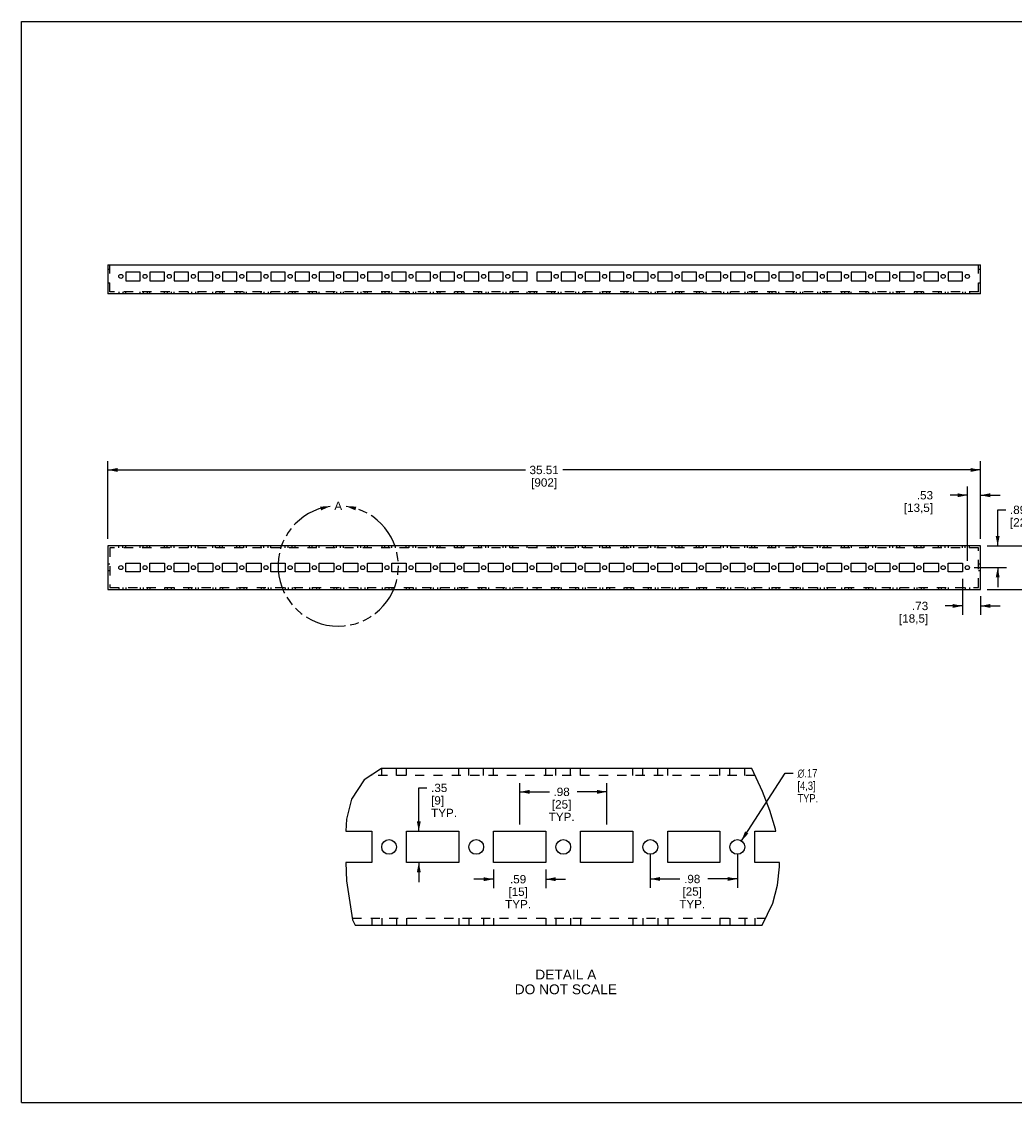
# Model space of a CAD drawing. Header units: inches. Extents: x 0 to 68, y 0 to 44.
# Tile 1 of 5: x 0 to 40.4, y 0 to 44. Entities that reach past the tile are written whole.
import ezdxf

# ---------------------------------------------------------------- set-up
doc = ezdxf.new("R2010")
doc.units = ezdxf.units.IN
doc.header["$LTSCALE"] = 3.74
doc.header["$MEASUREMENT"] = 0
doc.linetypes.add('HIDDEN', pattern=[0.2, 0.1, -0.1])
doc.linetypes.add('PHANTOM', pattern=[0.8, 0.45, -0.05, 0.1, -0.05, 0.1, -0.05])
doc.layers.get('0').update_dxf_attribs({"linetype": 'CONTINUOUS'})
doc.layers.add('DEFAULT_2', color=8, linetype='HIDDEN')
doc.layers.add('DEFAULT_3', color=7, linetype='PHANTOM')
doc.styles.get("Standard").update_dxf_attribs({"font": 'arial.ttf'})
doc.styles.add('TEXTSTYLE_1', font='gdt', dxfattribs={"width": 0.8})
doc.dimstyles.new('DIMSTYLE_1', dxfattribs={"dimtxt": 0.34, "dimasz": 0.4, "dimexe": 0.09, "dimexo": 0.07, "dimgap": 0.0425, "dimtad": 0, "dimtih": 1, "dimtoh": 1, "dimzin": 4, "dimdsep": 46, "dimtxsty": 'Standard', "dimblk": '_FILLED', "dimblk1": '_FILLED', "dimblk2": '_FILLED', "dimcen": 0.09, "dimadec": 3, "dimazin": 1, "dimtfac": 1, "dimtdec": 3, "dimtofl": 0, "dimtmove": 0, "dimatfit": 3, "dimldrblk": '_FILLED', "dimfxl": 0, "dimtolj": 1, "dimtzin": 4, "dimarcsym": 0})
doc.dimstyles.new('DIMSTYLE_2', dxfattribs={"dimtxt": 0.34, "dimasz": 0.4, "dimexe": 0.09, "dimexo": 0.07, "dimgap": 0.0425, "dimtad": 0, "dimtih": 1, "dimtoh": 1, "dimlfac": 0.277778, "dimzin": 4, "dimdsep": 46, "dimtxsty": 'Standard', "dimblk": '_FILLED', "dimblk1": '_FILLED', "dimblk2": '_FILLED', "dimcen": 0.09, "dimadec": 3, "dimazin": 1, "dimtfac": 1, "dimtdec": 3, "dimtofl": 0, "dimtmove": 0, "dimatfit": 3, "dimldrblk": '_FILLED', "dimfxl": 0, "dimtolj": 1, "dimtzin": 4, "dimarcsym": 0})
doc.dimstyles.new('DIMSTYLE_3', dxfattribs={"dimtxt": 0.34, "dimasz": 0.4, "dimexe": 0.09, "dimexo": 0.07, "dimgap": 0.09, "dimtad": 0, "dimtih": 1, "dimtoh": 1, "dimlfac": 0.277778, "dimzin": 4, "dimdsep": 46, "dimtxsty": 'Standard', "dimblk": '_FILLED', "dimblk1": '_FILLED', "dimblk2": '_FILLED', "dimcen": 0.09, "dimadec": 3, "dimazin": 1, "dimtfac": 1, "dimtdec": 3, "dimtofl": 0, "dimtmove": 0, "dimatfit": 1, "dimldrblk": '_FILLED', "dimfxl": 0, "dimtolj": 1, "dimtzin": 4, "dimarcsym": 0})

# ---------------------------------------------------------------- blocks, each defined once
blk = doc.blocks.new('_FILLED')
at = {"color": 0, "linetype": 'ByBlock'}
blk.add_solid([(0, 0), (-1, 0.2), (-1, -0.2)], dxfattribs=at)
blk = doc.blocks.new('*D4')
at = {"color": 2, "linetype": 'Continuous'}
for p, q in [((3.508, 22.937), (3.508, 26.107)), ((39.02, 22.937), (39.02, 26.107)), ((3.508, 25.747), (20.5, 25.747)), ((39.02, 25.747), (22.028, 25.747))]:
    blk.add_line(p, q, dxfattribs=at)
at = {"color": 2, "linetype": 'Continuous', "xscale": 0.4, "yscale": 0.4, "zscale": 0.4, "rotation": 180}
blk.add_blockref('_FILLED', (3.508, 25.747), dxfattribs=at)
at = {"color": 2, "linetype": 'Continuous', "xscale": 0.4, "yscale": 0.4, "zscale": 0.4}
blk.add_blockref('_FILLED', (39.02, 25.747), dxfattribs=at)
at = {"color": 2, "linetype": 'Continuous', "insert": (21.264, 25.917), "char_height": 0.34, "width": 1.1881, "attachment_point": 2, "line_spacing_factor": 0.9}
blk.add_mtext('35.51\\P[902]', dxfattribs=at)
blk = doc.blocks.new('*D5')
at = {"color": 2, "linetype": 'Continuous'}
for p, q in [((41.884, 22.657), (41.884, 23.457)), ((39.3, 22.657), (42.244, 22.657)), ((39.3, 20.886), (42.244, 20.886)), ((41.884, 20.886), (41.884, 20.086))]:
    blk.add_line(p, q, dxfattribs=at)
at = {"color": 2, "linetype": 'Continuous', "xscale": 0.4, "yscale": 0.4, "zscale": 0.4}
for p, rotation in [((41.884, 22.657), 270), ((41.884, 20.886), 90)]:
    blk.add_blockref('_FILLED', p, dxfattribs=dict(at, rotation=rotation))
at = {"color": 2, "linetype": 'Continuous', "insert": (41.884, 22.267), "char_height": 0.34, "width": 0.92394, "attachment_point": 2, "line_spacing_factor": 0.9}
blk.add_mtext('1.77\\P[45]', dxfattribs=at)
blk = doc.blocks.new('*D6')
at = {"color": 2, "linetype": 'Continuous'}
for p, q in [((39.722, 22.657), (39.722, 24.124)), ((39.722, 24.124), (40.052, 24.124)), ((39.3, 22.657), (40.082, 22.657)), ((38.768, 21.772), (40.082, 21.772)), ((39.722, 21.772), (39.722, 20.972))]:
    blk.add_line(p, q, dxfattribs=at)
at = {"color": 2, "linetype": 'Continuous', "xscale": 0.4, "yscale": 0.4, "zscale": 0.4}
for p, rotation in [((39.722, 22.657), 270), ((39.722, 21.772), 90)]:
    blk.add_blockref('_FILLED', p, dxfattribs=dict(at, rotation=rotation))
at = {"color": 2, "linetype": 'Continuous', "insert": (40.222, 24.294), "char_height": 0.34, "width": 1.18684, "attachment_point": 1, "line_spacing_factor": 0.9}
blk.add_mtext('.89\\P[22,5]', dxfattribs=at)
blk = doc.blocks.new('*D7')
at = {"color": 2, "linetype": 'Continuous'}
for p, q in [((38.488, 24.718), (37.788, 24.718)), ((38.488, 22.052), (38.488, 25.078)), ((39.02, 22.937), (39.02, 25.078)), ((39.02, 24.718), (39.82, 24.718))]:
    blk.add_line(p, q, dxfattribs=at)
at = {"color": 2, "linetype": 'Continuous', "xscale": 0.4, "yscale": 0.4, "zscale": 0.4}
blk.add_blockref('_FILLED', (38.488, 24.718), dxfattribs=at)
at = {"color": 2, "linetype": 'Continuous', "xscale": 0.4, "yscale": 0.4, "zscale": 0.4, "rotation": 180}
blk.add_blockref('_FILLED', (39.02, 24.718), dxfattribs=at)
at = {"color": 2, "linetype": 'Continuous', "insert": (37.091, 24.888), "char_height": 0.34, "width": 1.18684, "attachment_point": 3, "line_spacing_factor": 0.9}
blk.add_mtext('.53\\P[13,5]', dxfattribs=at)
blk = doc.blocks.new('*D8')
at = {"color": 2, "linetype": 'Continuous'}
for p, q in [((38.291, 21.314), (38.291, 19.851)), ((39.02, 20.606), (39.02, 19.851)), ((38.291, 20.211), (37.591, 20.211)), ((39.02, 20.211), (39.82, 20.211))]:
    blk.add_line(p, q, dxfattribs=at)
at = {"color": 2, "linetype": 'Continuous', "xscale": 0.4, "yscale": 0.4, "zscale": 0.4}
blk.add_blockref('_FILLED', (38.291, 20.211), dxfattribs=at)
at = {"color": 2, "linetype": 'Continuous', "xscale": 0.4, "yscale": 0.4, "zscale": 0.4, "rotation": 180}
blk.add_blockref('_FILLED', (39.02, 20.211), dxfattribs=at)
at = {"color": 2, "linetype": 'Continuous', "insert": (36.894, 20.381), "char_height": 0.34, "width": 1.18684, "attachment_point": 3, "line_spacing_factor": 0.9}
blk.add_mtext('.73\\P[18,5]', dxfattribs=at)
blk = doc.blocks.new('*D9')
at = {"color": 2, "linetype": 'Continuous'}
for p, q in [((16.164, 11.037), (16.164, 12.804)), ((16.164, 12.804), (16.494, 12.804)), ((16.164, 9.762), (16.164, 8.962))]:
    blk.add_line(p, q, dxfattribs=at)
at = {"color": 2, "linetype": 'Continuous', "xscale": 0.4, "yscale": 0.4, "zscale": 0.4}
for p, rotation in [((16.164, 11.037), 270), ((16.164, 9.762), 90)]:
    blk.add_blockref('_FILLED', p, dxfattribs=dict(at, rotation=rotation))
at = {"color": 2, "linetype": 'Continuous', "insert": (16.664, 12.974), "char_height": 0.34, "width": 1.05286, "attachment_point": 1, "line_spacing_factor": 0.9}
blk.add_mtext('.35\\P[9]\\PTYP.', dxfattribs=at)
blk = doc.blocks.new('*D10')
at = {"color": 2, "linetype": 'Continuous'}
for p, q in [((19.207, 9.482), (19.207, 8.726)), ((21.333, 9.482), (21.333, 8.726)), ((19.207, 9.086), (18.407, 9.086)), ((21.333, 9.086), (22.133, 9.086))]:
    blk.add_line(p, q, dxfattribs=at)
at = {"color": 2, "linetype": 'Continuous', "xscale": 0.4, "yscale": 0.4, "zscale": 0.4}
blk.add_blockref('_FILLED', (19.207, 9.086), dxfattribs=at)
at = {"color": 2, "linetype": 'Continuous', "xscale": 0.4, "yscale": 0.4, "zscale": 0.4, "rotation": 180}
blk.add_blockref('_FILLED', (21.333, 9.086), dxfattribs=at)
at = {"color": 2, "linetype": 'Continuous', "insert": (20.205, 9.256), "char_height": 0.34, "width": 1.05286, "attachment_point": 2, "line_spacing_factor": 0.9}
blk.add_mtext('.59\\P[15]\\PTYP.', dxfattribs=at)
blk = doc.blocks.new('*D11')
at = {"color": 2, "linetype": 'Continuous'}
for p, q in [((25.585, 10.12), (25.585, 8.735)), ((29.129, 10.12), (29.129, 8.735)), ((25.585, 9.095), (26.791, 9.095)), ((29.129, 9.095), (27.922, 9.095))]:
    blk.add_line(p, q, dxfattribs=at)
at = {"color": 2, "linetype": 'Continuous', "xscale": 0.4, "yscale": 0.4, "zscale": 0.4, "rotation": 180}
blk.add_blockref('_FILLED', (25.585, 9.095), dxfattribs=at)
at = {"color": 2, "linetype": 'Continuous', "xscale": 0.4, "yscale": 0.4, "zscale": 0.4}
blk.add_blockref('_FILLED', (29.129, 9.095), dxfattribs=at)
at = {"color": 2, "linetype": 'Continuous', "insert": (27.291, 9.265), "char_height": 0.34, "width": 1.05286, "attachment_point": 2, "line_spacing_factor": 0.9}
blk.add_mtext('.98\\P[25]\\PTYP.', dxfattribs=at)
blk = doc.blocks.new('*D12')
at = {"color": 2, "linetype": 'Continuous'}
for p, q in [((20.27, 11.317), (20.27, 13.002)), ((23.814, 11.317), (23.814, 13.002)), ((20.27, 12.642), (21.476, 12.642)), ((23.814, 12.642), (22.608, 12.642))]:
    blk.add_line(p, q, dxfattribs=at)
at = {"color": 2, "linetype": 'Continuous', "xscale": 0.4, "yscale": 0.4, "zscale": 0.4, "rotation": 180}
blk.add_blockref('_FILLED', (20.27, 12.642), dxfattribs=at)
at = {"color": 2, "linetype": 'Continuous', "xscale": 0.4, "yscale": 0.4, "zscale": 0.4}
blk.add_blockref('_FILLED', (23.814, 12.642), dxfattribs=at)
at = {"color": 2, "linetype": 'Continuous', "insert": (21.976, 12.812), "char_height": 0.34, "width": 1.05286, "attachment_point": 2, "line_spacing_factor": 0.9}
blk.add_mtext('.98\\P[25]\\PTYP.', dxfattribs=at)
blk = doc.blocks.new('*D13')
at = {"color": 2, "linetype": 'Continuous'}
for p, q in [((29.292, 10.652), (31.074, 13.4)), ((31.074, 13.4), (31.404, 13.4))]:
    blk.add_line(p, q, dxfattribs=at)
at = {"color": 2, "linetype": 'Continuous', "xscale": 0.4, "yscale": 0.4, "zscale": 0.4, "rotation": 237.0445689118}
blk.add_blockref('_FILLED', (29.292, 10.652), dxfattribs=at)
at = {"color": 2, "linetype": 'Continuous', "insert": (31.574, 13.57), "char_height": 0.34, "width": 1.11311, "attachment_point": 1, "line_spacing_factor": 0.9, "style": 'TEXTSTYLE_1'}
blk.add_mtext('{\\fgdt;n}\\fArial;.17\\P[4,3]\\PTYP.', dxfattribs=at)

msp = doc.modelspace()

# ---------------------------------------------------------------- linework, layer by layer
at = {"color": 7, "linetype": 'Continuous'}
for p, q in [((0, 0), (0, 44)), ((0, 44), (68, 44)), ((3.508, 34.098), (3.508, 32.917)), ((3.508, 34.098), (39.02, 34.098)), ((39.02, 32.917), (39.02, 34.098)), ((4.236, 33.803), (4.236, 33.449)), ((4.827, 33.803), (4.236, 33.803)), ((4.236, 33.449), (4.827, 33.449)), ((4.827, 33.449), (4.827, 33.803)), ((5.221, 33.803), (5.221, 33.449)), ((5.811, 33.803), (5.221, 33.803)), ((5.221, 33.449), (5.811, 33.449)), ((5.811, 33.449), (5.811, 33.803)), ((6.205, 33.803), (6.205, 33.449)), ((6.795, 33.803), (6.205, 33.803)), ((6.205, 33.449), (6.795, 33.449)), ((6.795, 33.449), (6.795, 33.803)), ((7.189, 33.803), (7.189, 33.449)), ((7.78, 33.803), (7.189, 33.803)), ((7.189, 33.449), (7.78, 33.449)), ((7.78, 33.449), (7.78, 33.803)), ((8.173, 33.803), (8.173, 33.449)), ((8.764, 33.803), (8.173, 33.803)), ((8.173, 33.449), (8.764, 33.449)), ((8.764, 33.449), (8.764, 33.803)), ((9.158, 33.803), (9.158, 33.449)), ((9.748, 33.803), (9.158, 33.803)), ((9.158, 33.449), (9.748, 33.449)), ((9.748, 33.449), (9.748, 33.803)), ((10.142, 33.803), (10.142, 33.449)), ((10.732, 33.803), (10.142, 33.803)), ((10.142, 33.449), (10.732, 33.449)), ((10.732, 33.449), (10.732, 33.803)), ((11.126, 33.803), (11.126, 33.449)), ((11.717, 33.803), (11.126, 33.803)), ((11.126, 33.449), (11.717, 33.449)), ((11.717, 33.449), (11.717, 33.803)), ((12.11, 33.803), (12.11, 33.449)), ((12.701, 33.803), (12.11, 33.803)), ((12.11, 33.449), (12.701, 33.449)), ((12.701, 33.449), (12.701, 33.803)), ((13.095, 33.803), (13.095, 33.449)), ((13.685, 33.803), (13.095, 33.803)), ((13.095, 33.449), (13.685, 33.449)), ((13.685, 33.449), (13.685, 33.803)), ((14.079, 33.803), (14.079, 33.449)), ((14.669, 33.803), (14.079, 33.803)), ((14.079, 33.449), (14.669, 33.449)), ((14.669, 33.449), (14.669, 33.803)), ((15.063, 33.803), (15.063, 33.449)), ((15.654, 33.803), (15.063, 33.803)), ((15.063, 33.449), (15.654, 33.449)), ((15.654, 33.449), (15.654, 33.803)), ((16.047, 33.803), (16.047, 33.449)), ((16.638, 33.803), (16.047, 33.803)), ((16.047, 33.449), (16.638, 33.449)), ((16.638, 33.449), (16.638, 33.803)), ((17.032, 33.803), (17.032, 33.449)), ((17.622, 33.803), (17.032, 33.803)), ((17.032, 33.449), (17.622, 33.449)), ((17.622, 33.449), (17.622, 33.803)), ((18.016, 33.803), (18.016, 33.449)), ((18.606, 33.803), (18.016, 33.803)), ((18.016, 33.449), (18.606, 33.449)), ((18.606, 33.449), (18.606, 33.803)), ((19, 33.803), (19, 33.449)), ((19.591, 33.803), (19, 33.803)), ((19, 33.449), (19.591, 33.449)), ((19.591, 33.449), (19.591, 33.803)), ((19.984, 33.803), (19.984, 33.449)), ((20.575, 33.803), (19.984, 33.803)), ((19.984, 33.449), (20.575, 33.449)), ((20.575, 33.449), (20.575, 33.803)), ((20.969, 33.803), (20.969, 33.449)), ((21.559, 33.803), (20.969, 33.803)), ((20.969, 33.449), (21.559, 33.449)), ((21.559, 33.449), (21.559, 33.803)), ((21.953, 33.803), (21.953, 33.449)), ((22.543, 33.803), (21.953, 33.803)), ((21.953, 33.449), (22.543, 33.449)), ((22.543, 33.449), (22.543, 33.803)), ((23.528, 33.803), (22.937, 33.803)), ((22.937, 33.803), (22.937, 33.449)), ((22.937, 33.449), (23.528, 33.449)), ((23.528, 33.449), (23.528, 33.803)), ((24.512, 33.803), (23.921, 33.803)), ((23.921, 33.803), (23.921, 33.449)), ((23.921, 33.449), (24.512, 33.449)), ((24.512, 33.449), (24.512, 33.803)), ((25.496, 33.803), (24.906, 33.803)), ((24.906, 33.803), (24.906, 33.449)), ((24.906, 33.449), (25.496, 33.449)), ((25.496, 33.449), (25.496, 33.803)), ((26.48, 33.803), (25.89, 33.803)), ((25.89, 33.803), (25.89, 33.449)), ((25.89, 33.449), (26.48, 33.449)), ((26.48, 33.449), (26.48, 33.803)), ((27.465, 33.803), (26.874, 33.803)), ((26.874, 33.803), (26.874, 33.449)), ((26.874, 33.449), (27.465, 33.449)), ((27.465, 33.449), (27.465, 33.803)), ((28.449, 33.803), (27.858, 33.803)), ((27.858, 33.803), (27.858, 33.449)), ((27.858, 33.449), (28.449, 33.449)), ((28.449, 33.449), (28.449, 33.803)), ((29.433, 33.803), (28.843, 33.803)), ((28.843, 33.803), (28.843, 33.449)), ((28.843, 33.449), (29.433, 33.449)), ((29.433, 33.449), (29.433, 33.803)), ((30.417, 33.803), (29.827, 33.803)), ((29.827, 33.803), (29.827, 33.449)), ((29.827, 33.449), (30.417, 33.449)), ((30.417, 33.449), (30.417, 33.803)), ((31.402, 33.803), (30.811, 33.803)), ((30.811, 33.803), (30.811, 33.449)), ((30.811, 33.449), (31.402, 33.449)), ((31.402, 33.449), (31.402, 33.803)), ((32.386, 33.803), (31.795, 33.803)), ((31.795, 33.803), (31.795, 33.449)), ((31.795, 33.449), (32.386, 33.449)), ((32.386, 33.449), (32.386, 33.803)), ((33.37, 33.803), (32.78, 33.803)), ((32.78, 33.803), (32.78, 33.449)), ((32.78, 33.449), (33.37, 33.449)), ((33.37, 33.449), (33.37, 33.803)), ((34.354, 33.803), (33.764, 33.803)), ((33.764, 33.803), (33.764, 33.449)), ((33.764, 33.449), (34.354, 33.449)), ((34.354, 33.449), (34.354, 33.803)), ((35.339, 33.803), (34.748, 33.803)), ((34.748, 33.803), (34.748, 33.449)), ((34.748, 33.449), (35.339, 33.449)), ((35.339, 33.449), (35.339, 33.803)), ((36.323, 33.803), (35.732, 33.803)), ((35.732, 33.803), (35.732, 33.449)), ((35.732, 33.449), (36.323, 33.449)), ((36.323, 33.449), (36.323, 33.803)), ((37.307, 33.803), (36.717, 33.803)), ((36.717, 33.803), (36.717, 33.449)), ((36.717, 33.449), (37.307, 33.449)), ((37.307, 33.449), (37.307, 33.803)), ((38.291, 33.803), (37.701, 33.803)), ((37.701, 33.803), (37.701, 33.449)), ((37.701, 33.449), (38.291, 33.449)), ((38.291, 33.449), (38.291, 33.803)), ((39.02, 32.917), (3.508, 32.917)), ((3.508, 22.657), (3.508, 20.886)), ((39.02, 22.657), (3.508, 22.657)), ((39.02, 20.886), (39.02, 22.657)), ((4.236, 21.594), (4.236, 21.949)), ((4.236, 21.949), (4.827, 21.949)), ((4.827, 21.594), (4.236, 21.594)), ((4.827, 21.949), (4.827, 21.594)), ((5.221, 21.594), (5.221, 21.949)), ((5.221, 21.949), (5.811, 21.949)), ((5.811, 21.594), (5.221, 21.594)), ((5.811, 21.949), (5.811, 21.594)), ((6.205, 21.594), (6.205, 21.949)), ((6.205, 21.949), (6.795, 21.949)), ((6.795, 21.594), (6.205, 21.594)), ((6.795, 21.949), (6.795, 21.594)), ((7.189, 21.594), (7.189, 21.949)), ((7.189, 21.949), (7.78, 21.949)), ((7.78, 21.594), (7.189, 21.594)), ((7.78, 21.949), (7.78, 21.594)), ((8.173, 21.594), (8.173, 21.949)), ((8.173, 21.949), (8.764, 21.949)), ((8.764, 21.594), (8.173, 21.594)), ((8.764, 21.949), (8.764, 21.594)), ((9.158, 21.594), (9.158, 21.949)), ((9.158, 21.949), (9.748, 21.949)), ((9.748, 21.594), (9.158, 21.594)), ((9.748, 21.949), (9.748, 21.594)), ((10.142, 21.594), (10.142, 21.949)), ((10.142, 21.949), (10.732, 21.949)), ((10.732, 21.594), (10.142, 21.594)), ((10.732, 21.949), (10.732, 21.594)), ((11.126, 21.594), (11.126, 21.949)), ((11.126, 21.949), (11.717, 21.949)), ((11.717, 21.594), (11.126, 21.594)), ((11.717, 21.949), (11.717, 21.594)), ((12.11, 21.594), (12.11, 21.949)), ((12.11, 21.949), (12.701, 21.949)), ((12.701, 21.594), (12.11, 21.594)), ((12.701, 21.949), (12.701, 21.594)), ((13.095, 21.594), (13.095, 21.949)), ((13.095, 21.949), (13.685, 21.949)), ((13.685, 21.594), (13.095, 21.594)), ((13.685, 21.949), (13.685, 21.594)), ((14.079, 21.594), (14.079, 21.949)), ((14.079, 21.949), (14.669, 21.949)), ((14.669, 21.594), (14.079, 21.594)), ((14.669, 21.949), (14.669, 21.594)), ((15.063, 21.594), (15.063, 21.949)), ((15.063, 21.949), (15.654, 21.949)), ((15.654, 21.594), (15.063, 21.594)), ((15.654, 21.949), (15.654, 21.594)), ((16.047, 21.594), (16.047, 21.949)), ((16.047, 21.949), (16.638, 21.949)), ((16.638, 21.594), (16.047, 21.594)), ((16.638, 21.949), (16.638, 21.594)), ((17.032, 21.594), (17.032, 21.949)), ((17.032, 21.949), (17.622, 21.949)), ((17.622, 21.594), (17.032, 21.594)), ((17.622, 21.949), (17.622, 21.594)), ((18.016, 21.594), (18.016, 21.949)), ((18.016, 21.949), (18.606, 21.949)), ((18.606, 21.594), (18.016, 21.594)), ((18.606, 21.949), (18.606, 21.594)), ((19, 21.594), (19, 21.949)), ((19, 21.949), (19.591, 21.949)), ((19.591, 21.594), (19, 21.594)), ((19.591, 21.949), (19.591, 21.594)), ((19.984, 21.594), (19.984, 21.949)), ((19.984, 21.949), (20.575, 21.949)), ((20.575, 21.594), (19.984, 21.594)), ((20.575, 21.949), (20.575, 21.594)), ((20.969, 21.594), (20.969, 21.949)), ((20.969, 21.949), (21.559, 21.949)), ((21.559, 21.594), (20.969, 21.594)), ((21.559, 21.949), (21.559, 21.594)), ((21.953, 21.594), (21.953, 21.949)), ((21.953, 21.949), (22.543, 21.949)), ((22.543, 21.594), (21.953, 21.594)), ((22.543, 21.949), (22.543, 21.594)), ((22.937, 21.949), (23.528, 21.949)), ((22.937, 21.594), (22.937, 21.949)), ((23.528, 21.594), (22.937, 21.594)), ((23.528, 21.949), (23.528, 21.594)), ((23.921, 21.949), (24.512, 21.949)), ((23.921, 21.594), (23.921, 21.949)), ((24.512, 21.594), (23.921, 21.594)), ((24.512, 21.949), (24.512, 21.594)), ((24.906, 21.949), (25.496, 21.949)), ((24.906, 21.594), (24.906, 21.949)), ((25.496, 21.594), (24.906, 21.594)), ((25.496, 21.949), (25.496, 21.594)), ((25.89, 21.949), (26.48, 21.949)), ((25.89, 21.594), (25.89, 21.949)), ((26.48, 21.594), (25.89, 21.594)), ((26.48, 21.949), (26.48, 21.594)), ((26.874, 21.949), (27.465, 21.949)), ((26.874, 21.594), (26.874, 21.949)), ((27.465, 21.594), (26.874, 21.594)), ((27.465, 21.949), (27.465, 21.594)), ((27.858, 21.949), (28.449, 21.949)), ((27.858, 21.594), (27.858, 21.949)), ((28.449, 21.594), (27.858, 21.594)), ((28.449, 21.949), (28.449, 21.594)), ((28.843, 21.949), (29.433, 21.949)), ((28.843, 21.594), (28.843, 21.949)), ((29.433, 21.594), (28.843, 21.594)), ((29.433, 21.949), (29.433, 21.594)), ((29.827, 21.949), (30.417, 21.949)), ((29.827, 21.594), (29.827, 21.949)), ((30.417, 21.594), (29.827, 21.594)), ((30.417, 21.949), (30.417, 21.594)), ((30.811, 21.949), (31.402, 21.949)), ((30.811, 21.594), (30.811, 21.949)), ((31.402, 21.594), (30.811, 21.594)), ((31.402, 21.949), (31.402, 21.594)), ((31.795, 21.949), (32.386, 21.949)), ((31.795, 21.594), (31.795, 21.949)), ((32.386, 21.594), (31.795, 21.594)), ((32.386, 21.949), (32.386, 21.594)), ((32.78, 21.949), (33.37, 21.949)), ((32.78, 21.594), (32.78, 21.949)), ((33.37, 21.594), (32.78, 21.594)), ((33.37, 21.949), (33.37, 21.594)), ((33.764, 21.949), (34.354, 21.949)), ((33.764, 21.594), (33.764, 21.949)), ((34.354, 21.594), (33.764, 21.594)), ((34.354, 21.949), (34.354, 21.594)), ((34.748, 21.949), (35.339, 21.949)), ((34.748, 21.594), (34.748, 21.949)), ((35.339, 21.594), (34.748, 21.594)), ((35.339, 21.949), (35.339, 21.594)), ((35.732, 21.949), (36.323, 21.949)), ((35.732, 21.594), (35.732, 21.949)), ((36.323, 21.594), (35.732, 21.594)), ((36.323, 21.949), (36.323, 21.594)), ((36.717, 21.949), (37.307, 21.949)), ((36.717, 21.594), (36.717, 21.949)), ((37.307, 21.594), (36.717, 21.594)), ((37.307, 21.949), (37.307, 21.594)), ((37.701, 21.949), (38.291, 21.949)), ((37.701, 21.594), (37.701, 21.949)), ((38.291, 21.594), (37.701, 21.594)), ((38.291, 21.949), (38.291, 21.594)), ((3.508, 20.886), (39.02, 20.886)), ((14.648, 13.588), (13.935, 13.13)), ((29.715, 13.588), (14.648, 13.588)), ((30.15, 12.656), (29.715, 13.588)), ((13.935, 13.13), (13.422, 12.344)), ((13.422, 12.344), (13.217, 11.525)), ((30.448, 11.889), (30.15, 12.656)), ((30.676, 11.118), (30.448, 11.889)), ((13.217, 11.525), (13.194, 11.037)), ((13.194, 11.037), (14.247, 11.037)), ((14.247, 11.037), (14.247, 9.762)), ((15.664, 9.762), (15.664, 11.037)), ((15.664, 11.037), (17.79, 11.037)), ((17.79, 11.037), (17.79, 9.762)), ((19.207, 9.762), (19.207, 11.037)), ((19.207, 11.037), (21.333, 11.037)), ((21.333, 11.037), (21.333, 9.762)), ((22.751, 11.037), (24.877, 11.037)), ((22.751, 9.762), (22.751, 11.037)), ((24.877, 11.037), (24.877, 9.762)), ((26.294, 11.037), (28.42, 11.037)), ((26.294, 9.762), (26.294, 11.037)), ((28.42, 11.037), (28.42, 9.762)), ((29.837, 11.037), (30.69, 11.037)), ((29.837, 9.762), (29.837, 11.037)), ((30.69, 11.037), (30.676, 11.118)), ((13.2, 9.762), (13.218, 9.025)), ((14.247, 9.762), (13.2, 9.762)), ((17.79, 9.762), (15.664, 9.762)), ((21.333, 9.762), (19.207, 9.762)), ((24.877, 9.762), (22.751, 9.762)), ((28.42, 9.762), (26.294, 9.762)), ((30.837, 9.762), (29.837, 9.762)), ((30.844, 9.588), (30.837, 9.762)), ((30.768, 8.84), (30.844, 9.588)), ((13.218, 9.025), (13.469, 7.435)), ((30.577, 8.104), (30.768, 8.84)), ((30.133, 7.211), (30.577, 8.104)), ((13.469, 7.435), (13.572, 7.211)), ((13.572, 7.211), (30.133, 7.211)), ((0, 0), (68, 0))]:
    msp.add_line(p, q, dxfattribs=at)
for centre, radius in [((4.039, 33.626), 0.0837), ((5.024, 33.626), 0.0837), ((6.008, 33.626), 0.0837), ((6.992, 33.626), 0.0837), ((7.976, 33.626), 0.0837), ((8.961, 33.626), 0.0837), ((9.945, 33.626), 0.0837), ((10.929, 33.626), 0.0837), ((11.913, 33.626), 0.0837), ((12.898, 33.626), 0.0837), ((13.882, 33.626), 0.0837), ((14.866, 33.626), 0.0837), ((15.85, 33.626), 0.0837), ((16.835, 33.626), 0.0837), ((17.819, 33.626), 0.0837), ((18.803, 33.626), 0.0837), ((19.787, 33.626), 0.0837), ((21.756, 33.626), 0.0837), ((22.74, 33.626), 0.0837), ((23.724, 33.626), 0.0837), ((24.709, 33.626), 0.0837), ((25.693, 33.626), 0.0837), ((26.677, 33.626), 0.0837), ((27.661, 33.626), 0.0837), ((28.646, 33.626), 0.0837), ((29.63, 33.626), 0.0837), ((30.614, 33.626), 0.0837), ((31.598, 33.626), 0.0837), ((32.583, 33.626), 0.0837), ((33.567, 33.626), 0.0837), ((34.551, 33.626), 0.0837), ((35.535, 33.626), 0.0837), ((36.52, 33.626), 0.0837), ((37.504, 33.626), 0.0837), ((38.488, 33.626), 0.0837), ((4.039, 21.772), 0.0837), ((5.024, 21.772), 0.0837), ((6.008, 21.772), 0.0837), ((6.992, 21.772), 0.0837), ((7.976, 21.772), 0.0837), ((8.961, 21.772), 0.0837), ((9.945, 21.772), 0.0837), ((10.929, 21.772), 0.0837), ((11.913, 21.772), 0.0837), ((12.898, 21.772), 0.0837), ((13.882, 21.772), 0.0837), ((14.866, 21.772), 0.0837), ((15.85, 21.772), 0.0837), ((16.835, 21.772), 0.0837), ((17.819, 21.772), 0.0837), ((18.803, 21.772), 0.0837), ((19.787, 21.772), 0.0837), ((20.772, 21.772), 0.0837), ((21.756, 21.772), 0.0837), ((22.74, 21.772), 0.0837), ((23.724, 21.772), 0.0837), ((24.709, 21.772), 0.0837), ((25.693, 21.772), 0.0837), ((26.677, 21.772), 0.0837), ((27.661, 21.772), 0.0837), ((28.646, 21.772), 0.0837), ((29.63, 21.772), 0.0837), ((30.614, 21.772), 0.0837), ((31.598, 21.772), 0.0837), ((32.583, 21.772), 0.0837), ((33.567, 21.772), 0.0837), ((34.551, 21.772), 0.0837), ((35.535, 21.772), 0.0837), ((36.52, 21.772), 0.0837), ((37.504, 21.772), 0.0837), ((38.488, 21.772), 0.0837), ((14.955, 10.4), 0.301), ((18.499, 10.4), 0.301), ((22.042, 10.4), 0.301), ((25.585, 10.4), 0.301), ((29.129, 10.4), 0.301)]:
    msp.add_circle(centre, radius, dxfattribs=at)
at = {"layer": 'DEFAULT_2', "color": 8, "linetype": 'HIDDEN'}
for p, q in [((3.587, 33.902), (3.508, 33.902)), ((3.587, 32.996), (3.587, 34.098)), ((38.941, 32.996), (38.941, 34.098)), ((39.02, 33.902), (38.941, 33.902)), ((3.587, 33.35), (3.508, 33.35)), ((39.02, 33.35), (38.941, 33.35)), ((38.941, 32.996), (3.587, 32.996)), ((3.956, 32.996), (3.956, 32.917)), ((4.123, 32.996), (4.123, 32.917)), ((4.236, 32.917), (4.236, 32.996)), ((4.827, 32.917), (4.827, 32.996)), ((4.94, 32.996), (4.94, 32.917)), ((5.107, 32.996), (5.107, 32.917)), ((5.221, 32.917), (5.221, 32.996)), ((5.811, 32.917), (5.811, 32.996)), ((5.924, 32.996), (5.924, 32.917)), ((6.092, 32.996), (6.092, 32.917)), ((6.205, 32.917), (6.205, 32.996)), ((6.795, 32.917), (6.795, 32.996)), ((6.908, 32.996), (6.908, 32.917)), ((7.076, 32.996), (7.076, 32.917)), ((7.189, 32.917), (7.189, 32.996)), ((7.78, 32.917), (7.78, 32.996)), ((7.893, 32.996), (7.893, 32.917)), ((8.06, 32.996), (8.06, 32.917)), ((8.173, 32.917), (8.173, 32.996)), ((8.764, 32.917), (8.764, 32.996)), ((8.877, 32.996), (8.877, 32.917)), ((9.044, 32.996), (9.044, 32.917)), ((9.158, 32.917), (9.158, 32.996)), ((9.748, 32.917), (9.748, 32.996)), ((9.861, 32.996), (9.861, 32.917)), ((10.029, 32.996), (10.029, 32.917)), ((10.142, 32.917), (10.142, 32.996)), ((10.732, 32.917), (10.732, 32.996)), ((10.846, 32.996), (10.846, 32.917)), ((11.013, 32.996), (11.013, 32.917)), ((11.126, 32.917), (11.126, 32.996)), ((11.717, 32.917), (11.717, 32.996)), ((11.83, 32.996), (11.83, 32.917)), ((11.997, 32.996), (11.997, 32.917)), ((12.11, 32.917), (12.11, 32.996)), ((12.701, 32.917), (12.701, 32.996)), ((12.814, 32.996), (12.814, 32.917)), ((12.981, 32.996), (12.981, 32.917)), ((13.095, 32.917), (13.095, 32.996)), ((13.685, 32.917), (13.685, 32.996)), ((13.798, 32.996), (13.798, 32.917)), ((13.966, 32.996), (13.966, 32.917)), ((14.079, 32.917), (14.079, 32.996)), ((14.669, 32.917), (14.669, 32.996)), ((14.783, 32.996), (14.783, 32.917)), ((14.95, 32.996), (14.95, 32.917)), ((15.063, 32.917), (15.063, 32.996)), ((15.654, 32.917), (15.654, 32.996)), ((15.767, 32.996), (15.767, 32.917)), ((15.934, 32.996), (15.934, 32.917)), ((16.047, 32.917), (16.047, 32.996)), ((16.638, 32.917), (16.638, 32.996)), ((16.751, 32.996), (16.751, 32.917)), ((16.918, 32.996), (16.918, 32.917)), ((17.032, 32.917), (17.032, 32.996)), ((17.622, 32.917), (17.622, 32.996)), ((17.735, 32.996), (17.735, 32.917)), ((17.903, 32.996), (17.903, 32.917)), ((18.016, 32.917), (18.016, 32.996)), ((18.606, 32.917), (18.606, 32.996)), ((18.72, 32.996), (18.72, 32.917)), ((18.887, 32.996), (18.887, 32.917)), ((19, 32.917), (19, 32.996)), ((19.591, 32.917), (19.591, 32.996)), ((19.704, 32.996), (19.704, 32.917)), ((19.871, 32.996), (19.871, 32.917)), ((19.984, 32.917), (19.984, 32.996)), ((20.575, 32.917), (20.575, 32.996)), ((20.688, 32.996), (20.688, 32.917)), ((20.855, 32.996), (20.855, 32.917)), ((20.969, 32.917), (20.969, 32.996)), ((21.559, 32.996), (21.559, 32.917)), ((21.672, 32.996), (21.672, 32.917)), ((21.84, 32.996), (21.84, 32.917)), ((21.953, 32.917), (21.953, 32.996)), ((22.543, 32.996), (22.543, 32.917)), ((22.657, 32.996), (22.657, 32.917)), ((22.824, 32.996), (22.824, 32.917)), ((22.937, 32.917), (22.937, 32.996)), ((23.528, 32.996), (23.528, 32.917)), ((23.641, 32.996), (23.641, 32.917)), ((23.808, 32.996), (23.808, 32.917)), ((23.921, 32.917), (23.921, 32.996)), ((24.512, 32.996), (24.512, 32.917)), ((24.625, 32.996), (24.625, 32.917)), ((24.792, 32.996), (24.792, 32.917)), ((24.906, 32.917), (24.906, 32.996)), ((25.496, 32.996), (25.496, 32.917)), ((25.609, 32.996), (25.609, 32.917)), ((25.777, 32.996), (25.777, 32.917)), ((25.89, 32.917), (25.89, 32.996)), ((26.48, 32.996), (26.48, 32.917)), ((26.594, 32.996), (26.594, 32.917)), ((26.761, 32.996), (26.761, 32.917)), ((26.874, 32.917), (26.874, 32.996)), ((27.465, 32.996), (27.465, 32.917)), ((27.578, 32.996), (27.578, 32.917)), ((27.745, 32.996), (27.745, 32.917)), ((27.858, 32.917), (27.858, 32.996)), ((28.449, 32.996), (28.449, 32.917)), ((28.562, 32.996), (28.562, 32.917)), ((28.729, 32.996), (28.729, 32.917)), ((28.843, 32.917), (28.843, 32.996)), ((29.433, 32.996), (29.433, 32.917)), ((29.546, 32.996), (29.546, 32.917)), ((29.714, 32.996), (29.714, 32.917)), ((29.827, 32.917), (29.827, 32.996)), ((30.417, 32.996), (30.417, 32.917)), ((30.531, 32.996), (30.531, 32.917)), ((30.698, 32.996), (30.698, 32.917)), ((30.811, 32.917), (30.811, 32.996)), ((31.402, 32.996), (31.402, 32.917)), ((31.515, 32.996), (31.515, 32.917)), ((31.682, 32.996), (31.682, 32.917)), ((31.795, 32.917), (31.795, 32.996)), ((32.386, 32.996), (32.386, 32.917)), ((32.499, 32.996), (32.499, 32.917)), ((32.666, 32.996), (32.666, 32.917)), ((32.78, 32.917), (32.78, 32.996)), ((33.37, 32.996), (33.37, 32.917)), ((33.483, 32.996), (33.483, 32.917)), ((33.651, 32.996), (33.651, 32.917)), ((33.764, 32.917), (33.764, 32.996)), ((34.354, 32.996), (34.354, 32.917)), ((34.468, 32.996), (34.468, 32.917)), ((34.635, 32.996), (34.635, 32.917)), ((34.748, 32.917), (34.748, 32.996)), ((35.339, 32.996), (35.339, 32.917)), ((35.452, 32.996), (35.452, 32.917)), ((35.619, 32.996), (35.619, 32.917)), ((35.732, 32.917), (35.732, 32.996)), ((36.323, 32.996), (36.323, 32.917)), ((36.436, 32.996), (36.436, 32.917)), ((36.603, 32.996), (36.603, 32.917)), ((36.717, 32.917), (36.717, 32.996)), ((37.307, 32.996), (37.307, 32.917)), ((37.42, 32.996), (37.42, 32.917)), ((37.588, 32.996), (37.588, 32.917)), ((37.701, 32.917), (37.701, 32.996)), ((38.291, 32.996), (38.291, 32.917)), ((38.405, 32.996), (38.405, 32.917)), ((38.572, 32.996), (38.572, 32.917)), ((3.587, 22.579), (3.587, 20.964)), ((38.941, 22.579), (3.587, 22.579)), ((3.956, 22.579), (3.956, 22.657)), ((4.123, 22.579), (4.123, 22.657)), ((4.236, 22.579), (4.236, 22.657)), ((4.827, 22.579), (4.827, 22.657)), ((4.94, 22.579), (4.94, 22.657)), ((5.107, 22.579), (5.107, 22.657)), ((5.221, 22.579), (5.221, 22.657)), ((5.811, 22.579), (5.811, 22.657)), ((5.924, 22.579), (5.924, 22.657)), ((6.092, 22.579), (6.092, 22.657)), ((6.205, 22.579), (6.205, 22.657)), ((6.795, 22.579), (6.795, 22.657)), ((6.908, 22.579), (6.908, 22.657)), ((7.076, 22.579), (7.076, 22.657)), ((7.189, 22.579), (7.189, 22.657)), ((7.78, 22.579), (7.78, 22.657)), ((7.893, 22.579), (7.893, 22.657)), ((8.06, 22.579), (8.06, 22.657)), ((8.173, 22.579), (8.173, 22.657)), ((8.764, 22.579), (8.764, 22.657)), ((8.877, 22.579), (8.877, 22.657)), ((9.044, 22.579), (9.044, 22.657)), ((9.158, 22.579), (9.158, 22.657)), ((9.748, 22.579), (9.748, 22.657)), ((9.861, 22.579), (9.861, 22.657)), ((10.029, 22.579), (10.029, 22.657)), ((10.142, 22.579), (10.142, 22.657)), ((10.732, 22.579), (10.732, 22.657)), ((10.846, 22.579), (10.846, 22.657)), ((11.013, 22.579), (11.013, 22.657)), ((11.126, 22.579), (11.126, 22.657)), ((11.717, 22.579), (11.717, 22.657)), ((11.83, 22.579), (11.83, 22.657)), ((11.997, 22.579), (11.997, 22.657)), ((12.11, 22.579), (12.11, 22.657)), ((12.701, 22.579), (12.701, 22.657)), ((12.814, 22.579), (12.814, 22.657)), ((12.981, 22.579), (12.981, 22.657)), ((13.095, 22.579), (13.095, 22.657)), ((13.685, 22.579), (13.685, 22.657)), ((13.798, 22.579), (13.798, 22.657)), ((13.966, 22.579), (13.966, 22.657)), ((14.079, 22.579), (14.079, 22.657)), ((14.669, 22.579), (14.669, 22.657)), ((14.783, 22.579), (14.783, 22.657)), ((14.95, 22.579), (14.95, 22.657)), ((15.063, 22.579), (15.063, 22.657)), ((15.654, 22.579), (15.654, 22.657)), ((15.767, 22.579), (15.767, 22.657)), ((15.934, 22.579), (15.934, 22.657)), ((16.047, 22.579), (16.047, 22.657)), ((16.638, 22.579), (16.638, 22.657)), ((16.751, 22.579), (16.751, 22.657)), ((16.918, 22.579), (16.918, 22.657)), ((17.032, 22.579), (17.032, 22.657)), ((17.622, 22.579), (17.622, 22.657)), ((17.735, 22.579), (17.735, 22.657)), ((17.903, 22.579), (17.903, 22.657)), ((18.016, 22.579), (18.016, 22.657)), ((18.606, 22.579), (18.606, 22.657)), ((18.72, 22.579), (18.72, 22.657)), ((18.887, 22.579), (18.887, 22.657)), ((19, 22.579), (19, 22.657)), ((19.591, 22.579), (19.591, 22.657)), ((19.704, 22.579), (19.704, 22.657)), ((19.871, 22.579), (19.871, 22.657)), ((19.984, 22.579), (19.984, 22.657)), ((20.575, 22.579), (20.575, 22.657)), ((20.969, 22.657), (20.969, 22.579)), ((21.559, 22.579), (21.559, 22.657)), ((21.672, 22.579), (21.672, 22.657)), ((21.84, 22.579), (21.84, 22.657)), ((21.953, 22.657), (21.953, 22.579)), ((22.543, 22.579), (22.543, 22.657)), ((22.657, 22.579), (22.657, 22.657)), ((22.824, 22.579), (22.824, 22.657)), ((22.937, 22.657), (22.937, 22.579)), ((23.528, 22.579), (23.528, 22.657)), ((23.641, 22.579), (23.641, 22.657)), ((23.808, 22.579), (23.808, 22.657)), ((23.921, 22.657), (23.921, 22.579)), ((24.512, 22.579), (24.512, 22.657)), ((24.625, 22.579), (24.625, 22.657)), ((24.792, 22.579), (24.792, 22.657)), ((24.906, 22.657), (24.906, 22.579)), ((25.496, 22.579), (25.496, 22.657)), ((25.609, 22.579), (25.609, 22.657)), ((25.777, 22.579), (25.777, 22.657)), ((25.89, 22.657), (25.89, 22.579)), ((26.48, 22.579), (26.48, 22.657)), ((26.594, 22.579), (26.594, 22.657)), ((26.761, 22.579), (26.761, 22.657)), ((26.874, 22.657), (26.874, 22.579)), ((27.465, 22.579), (27.465, 22.657)), ((27.578, 22.579), (27.578, 22.657)), ((27.745, 22.579), (27.745, 22.657)), ((27.858, 22.657), (27.858, 22.579)), ((28.449, 22.579), (28.449, 22.657)), ((28.562, 22.579), (28.562, 22.657)), ((28.729, 22.579), (28.729, 22.657)), ((28.843, 22.657), (28.843, 22.579)), ((29.433, 22.579), (29.433, 22.657)), ((29.546, 22.579), (29.546, 22.657)), ((29.714, 22.579), (29.714, 22.657)), ((29.827, 22.657), (29.827, 22.579)), ((30.417, 22.579), (30.417, 22.657)), ((30.531, 22.579), (30.531, 22.657)), ((30.698, 22.579), (30.698, 22.657)), ((30.811, 22.657), (30.811, 22.579)), ((31.402, 22.579), (31.402, 22.657)), ((31.515, 22.579), (31.515, 22.657)), ((31.682, 22.579), (31.682, 22.657)), ((31.795, 22.657), (31.795, 22.579)), ((32.386, 22.579), (32.386, 22.657)), ((32.499, 22.579), (32.499, 22.657)), ((32.666, 22.579), (32.666, 22.657)), ((32.78, 22.657), (32.78, 22.579)), ((33.37, 22.579), (33.37, 22.657)), ((33.483, 22.579), (33.483, 22.657)), ((33.651, 22.579), (33.651, 22.657)), ((33.764, 22.657), (33.764, 22.579)), ((34.354, 22.579), (34.354, 22.657)), ((34.468, 22.579), (34.468, 22.657)), ((34.635, 22.579), (34.635, 22.657)), ((34.748, 22.657), (34.748, 22.579)), ((35.339, 22.579), (35.339, 22.657)), ((35.452, 22.579), (35.452, 22.657)), ((35.619, 22.579), (35.619, 22.657)), ((35.732, 22.657), (35.732, 22.579)), ((36.323, 22.579), (36.323, 22.657)), ((36.436, 22.579), (36.436, 22.657)), ((36.603, 22.579), (36.603, 22.657)), ((36.717, 22.657), (36.717, 22.579)), ((37.307, 22.579), (37.307, 22.657)), ((37.42, 22.579), (37.42, 22.657)), ((37.588, 22.579), (37.588, 22.657)), ((37.701, 22.657), (37.701, 22.579)), ((38.291, 22.579), (38.291, 22.657)), ((38.405, 22.579), (38.405, 22.657)), ((38.572, 22.579), (38.572, 22.657)), ((38.941, 20.964), (38.941, 22.579)), ((3.587, 21.909), (3.508, 21.909)), ((3.587, 21.634), (3.508, 21.634)), ((39.02, 21.909), (38.941, 21.909)), ((39.02, 21.634), (38.941, 21.634)), ((3.587, 20.964), (38.941, 20.964)), ((3.956, 20.964), (3.956, 20.886)), ((4.123, 20.964), (4.123, 20.886)), ((4.236, 20.964), (4.236, 20.886)), ((4.827, 20.964), (4.827, 20.886)), ((4.94, 20.964), (4.94, 20.886)), ((5.107, 20.964), (5.107, 20.886)), ((5.221, 20.964), (5.221, 20.886)), ((5.811, 20.964), (5.811, 20.886)), ((5.924, 20.964), (5.924, 20.886)), ((6.092, 20.964), (6.092, 20.886)), ((6.205, 20.964), (6.205, 20.886)), ((6.795, 20.964), (6.795, 20.886)), ((6.908, 20.964), (6.908, 20.886)), ((7.076, 20.964), (7.076, 20.886)), ((7.189, 20.964), (7.189, 20.886)), ((7.78, 20.964), (7.78, 20.886)), ((7.893, 20.964), (7.893, 20.886)), ((8.06, 20.964), (8.06, 20.886)), ((8.173, 20.964), (8.173, 20.886)), ((8.764, 20.964), (8.764, 20.886)), ((8.877, 20.964), (8.877, 20.886)), ((9.044, 20.964), (9.044, 20.886)), ((9.158, 20.964), (9.158, 20.886)), ((9.748, 20.964), (9.748, 20.886)), ((9.861, 20.964), (9.861, 20.886)), ((10.029, 20.964), (10.029, 20.886)), ((10.142, 20.964), (10.142, 20.886)), ((10.732, 20.964), (10.732, 20.886)), ((10.846, 20.964), (10.846, 20.886)), ((11.013, 20.964), (11.013, 20.886)), ((11.126, 20.964), (11.126, 20.886)), ((11.717, 20.964), (11.717, 20.886)), ((11.83, 20.964), (11.83, 20.886)), ((11.997, 20.964), (11.997, 20.886)), ((12.11, 20.964), (12.11, 20.886)), ((12.701, 20.964), (12.701, 20.886)), ((12.814, 20.964), (12.814, 20.886)), ((12.981, 20.964), (12.981, 20.886)), ((13.095, 20.964), (13.095, 20.886)), ((13.685, 20.964), (13.685, 20.886)), ((13.798, 20.964), (13.798, 20.886)), ((13.966, 20.964), (13.966, 20.886)), ((14.079, 20.964), (14.079, 20.886)), ((14.669, 20.964), (14.669, 20.886)), ((14.783, 20.964), (14.783, 20.886)), ((14.95, 20.964), (14.95, 20.886)), ((15.063, 20.964), (15.063, 20.886)), ((15.654, 20.964), (15.654, 20.886)), ((15.767, 20.964), (15.767, 20.886)), ((15.934, 20.964), (15.934, 20.886)), ((16.047, 20.964), (16.047, 20.886)), ((16.638, 20.964), (16.638, 20.886)), ((16.751, 20.964), (16.751, 20.886)), ((16.918, 20.964), (16.918, 20.886)), ((17.032, 20.964), (17.032, 20.886)), ((17.622, 20.964), (17.622, 20.886)), ((17.735, 20.964), (17.735, 20.886)), ((17.903, 20.964), (17.903, 20.886)), ((18.016, 20.964), (18.016, 20.886)), ((18.606, 20.964), (18.606, 20.886)), ((18.72, 20.964), (18.72, 20.886)), ((18.887, 20.964), (18.887, 20.886)), ((19, 20.964), (19, 20.886)), ((19.591, 20.964), (19.591, 20.886)), ((19.704, 20.964), (19.704, 20.886)), ((19.871, 20.964), (19.871, 20.886)), ((19.984, 20.964), (19.984, 20.886)), ((20.575, 20.964), (20.575, 20.886)), ((20.969, 20.964), (20.969, 20.886)), ((21.559, 20.964), (21.559, 20.886)), ((21.672, 20.964), (21.672, 20.886)), ((21.84, 20.964), (21.84, 20.886)), ((21.953, 20.964), (21.953, 20.886)), ((22.543, 20.964), (22.543, 20.886)), ((22.657, 20.964), (22.657, 20.886)), ((22.824, 20.964), (22.824, 20.886)), ((22.937, 20.964), (22.937, 20.886)), ((23.528, 20.964), (23.528, 20.886)), ((23.641, 20.964), (23.641, 20.886)), ((23.808, 20.964), (23.808, 20.886)), ((23.921, 20.964), (23.921, 20.886)), ((24.512, 20.964), (24.512, 20.886)), ((24.625, 20.964), (24.625, 20.886)), ((24.792, 20.964), (24.792, 20.886)), ((24.906, 20.964), (24.906, 20.886)), ((25.496, 20.964), (25.496, 20.886)), ((25.609, 20.964), (25.609, 20.886)), ((25.777, 20.964), (25.777, 20.886)), ((25.89, 20.964), (25.89, 20.886)), ((26.48, 20.964), (26.48, 20.886)), ((26.594, 20.964), (26.594, 20.886)), ((26.761, 20.964), (26.761, 20.886)), ((26.874, 20.964), (26.874, 20.886)), ((27.465, 20.964), (27.465, 20.886)), ((27.578, 20.964), (27.578, 20.886)), ((27.745, 20.964), (27.745, 20.886)), ((27.858, 20.964), (27.858, 20.886)), ((28.449, 20.964), (28.449, 20.886)), ((28.562, 20.964), (28.562, 20.886)), ((28.729, 20.964), (28.729, 20.886)), ((28.843, 20.964), (28.843, 20.886)), ((29.433, 20.964), (29.433, 20.886)), ((29.546, 20.964), (29.546, 20.886)), ((29.714, 20.964), (29.714, 20.886)), ((29.827, 20.964), (29.827, 20.886)), ((30.417, 20.964), (30.417, 20.886)), ((30.531, 20.964), (30.531, 20.886)), ((30.698, 20.964), (30.698, 20.886)), ((30.811, 20.964), (30.811, 20.886)), ((31.402, 20.964), (31.402, 20.886)), ((31.515, 20.964), (31.515, 20.886)), ((31.682, 20.964), (31.682, 20.886)), ((31.795, 20.964), (31.795, 20.886)), ((32.386, 20.964), (32.386, 20.886)), ((32.499, 20.964), (32.499, 20.886)), ((32.666, 20.964), (32.666, 20.886)), ((32.78, 20.964), (32.78, 20.886)), ((33.37, 20.964), (33.37, 20.886)), ((33.483, 20.964), (33.483, 20.886)), ((33.651, 20.964), (33.651, 20.886)), ((33.764, 20.964), (33.764, 20.886)), ((34.354, 20.964), (34.354, 20.886)), ((34.468, 20.964), (34.468, 20.886)), ((34.635, 20.964), (34.635, 20.886)), ((34.748, 20.964), (34.748, 20.886)), ((35.339, 20.964), (35.339, 20.886)), ((35.452, 20.964), (35.452, 20.886)), ((35.619, 20.964), (35.619, 20.886)), ((35.732, 20.964), (35.732, 20.886)), ((36.323, 20.964), (36.323, 20.886)), ((36.436, 20.964), (36.436, 20.886)), ((36.603, 20.964), (36.603, 20.886)), ((36.717, 20.964), (36.717, 20.886)), ((37.307, 20.964), (37.307, 20.886)), ((37.42, 20.964), (37.42, 20.886)), ((37.588, 20.964), (37.588, 20.886)), ((37.701, 20.964), (37.701, 20.886)), ((38.291, 20.964), (38.291, 20.886)), ((38.405, 20.964), (38.405, 20.886)), ((38.572, 20.964), (38.572, 20.886)), ((29.848, 13.305), (14.207, 13.305)), ((14.247, 13.305), (14.247, 13.33)), ((14.654, 13.305), (14.654, 13.588)), ((15.256, 13.305), (15.256, 13.588)), ((15.664, 13.305), (15.664, 13.588)), ((17.79, 13.305), (17.79, 13.588)), ((18.197, 13.305), (18.197, 13.588)), ((18.8, 13.305), (18.8, 13.588)), ((19.207, 13.305), (19.207, 13.588)), ((21.333, 13.305), (21.333, 13.588)), ((21.741, 13.305), (21.741, 13.588)), ((22.343, 13.305), (22.343, 13.588)), ((22.751, 13.305), (22.751, 13.588)), ((24.877, 13.305), (24.877, 13.588)), ((25.284, 13.305), (25.284, 13.588)), ((25.886, 13.305), (25.886, 13.588)), ((26.294, 13.305), (26.294, 13.588)), ((28.42, 13.305), (28.42, 13.588)), ((28.827, 13.305), (28.827, 13.588)), ((29.43, 13.305), (29.43, 13.588)), ((29.837, 13.305), (29.837, 13.327)), ((13.46, 7.494), (30.274, 7.494)), ((14.247, 7.494), (14.247, 7.211)), ((14.654, 7.494), (14.654, 7.211)), ((15.256, 7.494), (15.256, 7.211)), ((15.664, 7.494), (15.664, 7.211)), ((17.79, 7.494), (17.79, 7.211)), ((18.197, 7.494), (18.197, 7.211)), ((18.8, 7.494), (18.8, 7.211)), ((19.207, 7.494), (19.207, 7.211)), ((21.333, 7.494), (21.333, 7.211)), ((21.741, 7.494), (21.741, 7.211)), ((22.343, 7.494), (22.343, 7.211)), ((22.751, 7.494), (22.751, 7.211)), ((24.877, 7.494), (24.877, 7.211)), ((25.284, 7.494), (25.284, 7.211)), ((25.886, 7.494), (25.886, 7.211)), ((26.294, 7.494), (26.294, 7.211)), ((28.42, 7.494), (28.42, 7.211)), ((28.827, 7.494), (28.827, 7.211)), ((29.43, 7.494), (29.43, 7.211)), ((29.837, 7.494), (29.837, 7.211))]:
    msp.add_line(p, q, dxfattribs=at)
at = {"layer": 'DEFAULT_3', "color": 2, "linetype": 'PHANTOM'}
msp.add_arc((12.885, 21.838), 2.45, 97.6653, 82.3347, dxfattribs=at)
msp.add_arc((12.885, 21.838), 2.45, 97.6653, 82.3347, dxfattribs=at)
for points in [[(12.558, 24.266), (12.191, 24.104), (12.144, 24.257)], [(12.558, 24.266), (12.191, 24.104), (12.144, 24.257)], [(13.212, 24.266), (13.579, 24.104), (13.625, 24.257)], [(13.212, 24.266), (13.579, 24.104), (13.625, 24.257)]]:
    msp.add_solid(points, dxfattribs=at)

# ---------------------------------------------------------------- texts
at = {"color": 2, "linetype": 'Continuous', "attachment_point": 2, "line_spacing_factor": 0.9}
for s, insert, char_height, width in [('A', (12.885, 24.458), 0.34, 0.31599), ('DETAIL A\\PDO NOT SCALE', (22.147, 5.403), 0.4, 4.15316)]:
    msp.add_mtext(s, dxfattribs=dict(at, insert=insert, char_height=char_height, width=width))

# ---------------------------------------------------------------- dimensions: what is measured, and where the dimension line sits
at = {"color": 2, "linetype": 'Continuous'}
for base, p1, p2, text, dimstyle, picture, middle in [((39.02, 25.747), (3.508, 22.867), (39.02, 22.867), '<>\\P[]', 'DIMSTYLE_1', '*D4', (21.264, 25.492)), ((23.814, 12.642), (20.27, 11.247), (23.814, 11.247), '<>\\PTYP.\\P[]', 'DIMSTYLE_2', '*D12', (22.042, 12.084)), ((21.333, 9.086), (19.207, 9.552), (21.333, 9.552), '<>\\PTYP.\\P[]', 'DIMSTYLE_2', '*D10', (20.27, 8.529))]:
    dim = msp.add_linear_dim(base=base, p1=p1, p2=p2, text=text, dimstyle=dimstyle, dxfattribs=at)
    dim.commit()
    dim.dimension.update_dxf_attribs({"geometry": picture, "text_midpoint": middle, "dimtype": 160})
for base, p1, p2, angle, text, dimstyle, picture, middle in [((38.488, 24.718), (39.02, 22.867), (38.488, 21.982), 180, '<>\\P[]', 'DIMSTYLE_1', '*D7', (37.025, 24.463)), ((39.7222, 21.7715), (39.2297, 22.6574), (38.6982, 21.7715), 270, '<>\\P[]', 'DIMSTYLE_1', '*D6', (40.8156, 23.8689)), ((41.884, 20.886), (39.23, 22.657), (39.23, 20.886), 270, '<>\\P[]', 'DIMSTYLE_1', '*D5', (41.884, 21.842)), ((38.291, 20.211), (39.02, 20.676), (38.291, 21.384), 180, '<>\\P[]', 'DIMSTYLE_1', '*D8', (36.828, 19.956)), ((16.164, 11.037), (15.664, 9.762), (15.664, 11.037), 90, '<>\\PTYP.\\P[]', 'DIMSTYLE_2', '*D9', (17.19, 12.246)), ((25.585, 9.095), (29.129, 10.19), (25.585, 10.19), 180, '<>\\PTYP.\\P[]', 'DIMSTYLE_2', '*D11', (27.357, 8.537))]:
    dim = msp.add_linear_dim(base=base, p1=p1, p2=p2, angle=angle, text=text, dimstyle=dimstyle, dxfattribs=at)
    dim.commit()
    dim.dimension.update_dxf_attribs({"geometry": picture, "text_midpoint": middle, "dimtype": 160})
dim = msp.add_diameter_dim_2p(p1=(29.292, 10.652), p2=(28.965, 10.147), text='%%c<>\\PTYP.\\P[]', dimstyle='DIMSTYLE_3', override={"dimpost": '<>'}, dxfattribs=at)
dim.commit()
dim.dimension.update_dxf_attribs({"geometry": '*D13', "text_midpoint": (32.262, 12.842), "dimtype": 163})

doc.saveas('drawing.dxf')
